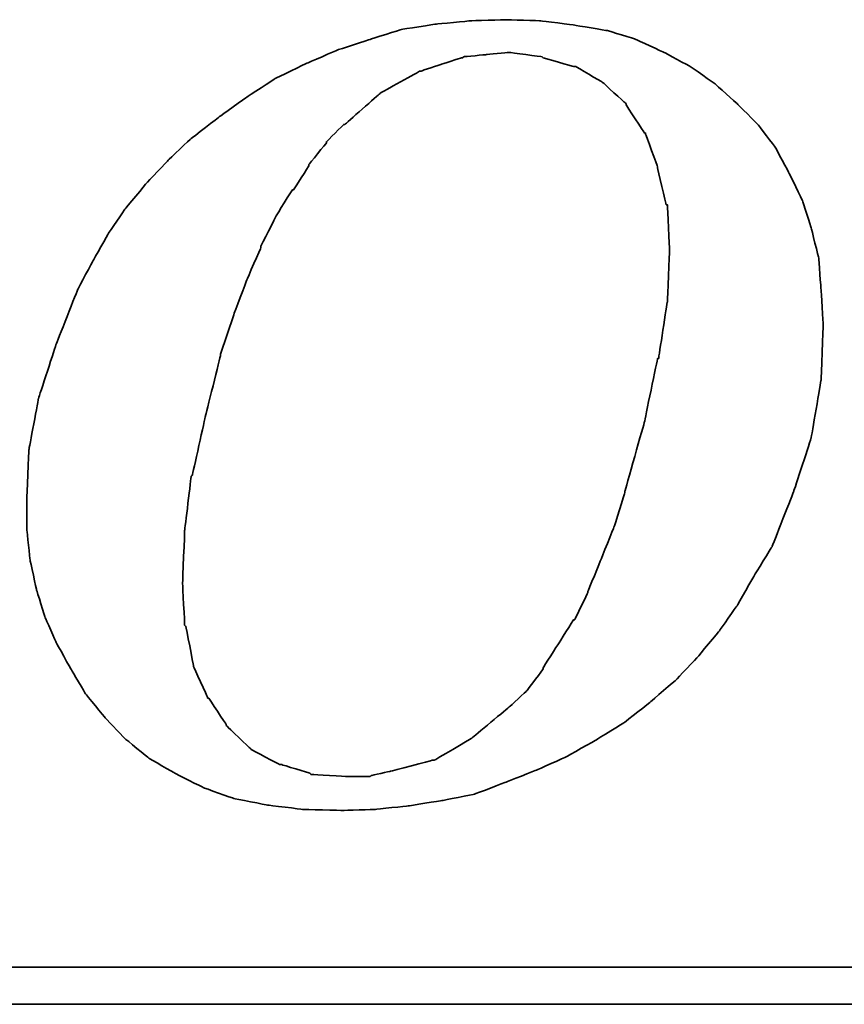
# Model space of a CAD drawing. Header units: millimetres. Extents: x 212 to 535, y -129 to -33.
# Tile 46 of 53: x 464.96 to 467.23, y -97.29 to -94.58. Entities that reach past the tile are written whole.
import ezdxf

# ---------------------------------------------------------------- set-up
doc = ezdxf.new("R2010")
doc.units = ezdxf.units.MM
doc.header["$LTSCALE"] = 0.1
doc.layers.add('DIM', color=4, linetype='CONTINUOUS')
doc.layers.add('layer 1', color=7, linetype='CONTINUOUS')

# ---------------------------------------------------------------- blocks, each defined once
blk = doc.blocks.new('TBI MOTION logo(完整正式版)')
at = {"layer": 'layer 1', "color": 22, "lineweight": 35}
for points, knots in [([(35.79625, -6.98375), (35.79625, -6.98375), (36.23125, -7.43875), (36.23125, -7.43875), (36.23125, -7.43875), (36.23125, -7.43875), (36.75625, -7.87125), (36.75625, -7.87125), (36.75625, -7.87125), (36.75625, -7.87125), (37.33125, -8.20375), (37.33125, -8.20375), (37.33125, -8.20375), (37.33125, -8.20375), (37.95625, -8.51875), (37.95625, -8.51875), (37.95625, -8.51875), (37.95625, -8.51875), (38.62625, -8.75875), (38.62625, -8.75875), (38.62625, -8.75875), (38.62625, -8.75875), (39.37125, -8.90375), (39.37125, -8.90375), (39.37125, -8.90375), (39.37125, -8.90375), (40.14125, -8.99875), (40.14125, -8.99875), (40.14125, -8.99875), (40.14125, -8.99875), (41.02625, -9.02375), (41.02625, -9.02375), (41.02625, -9.02375), (41.02625, -9.02375), (41.74625, -8.99875), (41.74625, -8.99875), (41.74625, -8.99875), (41.74625, -8.99875), (42.46625, -8.92375), (42.46625, -8.92375), (42.46625, -8.92375), (42.46625, -8.92375), (43.21125, -8.80625), (43.21125, -8.80625), (43.21125, -8.80625), (43.21125, -8.80625), (43.93125, -8.66375), (43.93125, -8.66375), (43.93125, -8.66375), (43.93125, -8.66375), (44.62625, -8.39875), (44.62625, -8.39875), (44.62625, -8.39875), (44.62625, -8.39875), (45.29625, -8.13375), (45.29625, -8.13375), (45.29625, -8.13375), (45.29625, -8.13375), (45.94625, -7.84375), (45.94625, -7.84375), (45.94625, -7.84375), (45.94625, -7.84375), (46.61625, -7.46375), (46.61625, -7.46375), (46.61625, -7.46375), (46.61625, -7.46375), (47.24125, -7.07875), (47.24125, -7.07875), (47.24125, -7.07875), (47.24125, -7.07875), (47.81625, -6.62375), (47.81625, -6.62375), (47.81625, -6.62375), (47.81625, -6.62375), (48.36875, -6.14375), (48.36875, -6.14375), (48.36875, -6.14375), (48.36875, -6.14375), (48.84625, -5.64125), (48.84625, -5.64125), (48.84625, -5.64125), (48.84625, -5.64125), (49.32625, -5.06375), (49.32625, -5.06375), (49.32625, -5.06375), (49.32625, -5.06375), (49.71125, -4.51374), (49.71125, -4.51374), (49.71125, -4.51374), (49.71125, -4.51374), (50.09625, -3.83874), (50.09625, -3.83874), (50.09625, -3.83874), (50.09625, -3.83874), (50.48125, -3.21374), (50.48125, -3.21374), (50.48125, -3.21374), (50.48125, -3.21374), (50.96125, -1.99125), (50.96125, -1.99125), (50.96125, -1.99125), (50.96125, -1.99125), (51.34375, -0.81875), (51.34375, -0.81875), (51.34375, -0.81875), (51.34375, -0.81875), (51.56125, 0.45624), (51.56125, 0.45624), (51.56125, 0.45624), (51.56125, 0.45624), (51.60625, 1.67624), (51.60625, 1.67624), (51.60625, 1.67624), (51.60625, 1.67624), (51.56125, 2.44625), (51.56125, 2.44625), (51.56125, 2.44625), (51.56125, 2.44625), (51.51125, 3.14125), (51.51125, 3.14125), (51.51125, 3.14125), (51.51125, 3.14125), (51.34375, 3.81125), (51.34375, 3.81125), (51.34375, 3.81125), (51.34375, 3.81125), (51.15125, 4.41125), (51.15125, 4.41125), (51.15125, 4.41125), (51.15125, 4.41125), (50.86125, 5.01125), (50.86125, 5.01125), (50.86125, 5.01125), (50.86125, 5.01125), (50.55125, 5.58875), (50.55125, 5.58875), (50.55125, 5.58875), (50.55125, 5.58875), (50.16625, 6.09125), (50.16625, 6.09125), (50.16625, 6.09125), (50.16625, 6.09125), (49.71125, 6.54875), (49.71125, 6.54875), (49.71125, 6.54875), (49.71125, 6.54875), (49.23125, 6.98125), (49.23125, 6.98125), (49.23125, 6.98125), (49.23125, 6.98125), (48.67875, 7.36625), (48.67875, 7.36625), (48.67875, 7.36625), (48.67875, 7.36625), (48.10375, 7.67625), (48.10375, 7.67625), (48.10375, 7.67625), (48.10375, 7.67625), (47.48125, 7.96375), (47.48125, 7.96375), (47.48125, 7.96375), (47.48125, 7.96375), (46.85625, 8.15625), (46.85625, 8.15625), (46.85625, 8.15625), (46.85625, 8.15625), (46.13625, 8.27624), (46.13625, 8.27624), (46.13625, 8.27624), (46.13625, 8.27624), (45.39125, 8.37125), (45.39125, 8.37125), (45.39125, 8.37125), (45.39125, 8.37125), (44.62625, 8.39624), (44.62625, 8.39624), (44.62625, 8.39624), (44.62625, 8.39624), (43.83625, 8.37125), (43.83625, 8.37125), (43.83625, 8.37125), (43.83625, 8.37125), (43.09125, 8.30125), (43.09125, 8.30125), (43.09125, 8.30125), (43.09125, 8.30125), (42.32125, 8.18125), (42.32125, 8.18125), (42.32125, 8.18125), (42.32125, 8.18125), (41.62875, 7.96375), (41.62875, 7.96375), (41.62875, 7.96375), (41.62875, 7.96375), (40.90625, 7.72625), (40.90625, 7.72625), (40.90625, 7.72625), (40.90625, 7.72625), (40.23624, 7.43625), (40.23624, 7.43625), (40.23624, 7.43625), (40.23624, 7.43625), (39.54124, 7.10125), (39.54124, 7.10125), (39.54124, 7.10125), (39.54124, 7.10125), (38.91625, 6.69125), (38.91625, 6.69125), (38.91625, 6.69125), (38.91625, 6.69125), (38.31625, 6.26125), (38.31625, 6.26125), (38.31625, 6.26125), (38.31625, 6.26125), (37.69125, 5.78125), (37.69125, 5.78125), (37.69125, 5.78125), (37.69125, 5.78125), (37.18625, 5.30125), (37.18625, 5.30125), (37.18625, 5.30125), (37.18625, 5.30125), (36.70625, 4.79624), (36.70625, 4.79624), (36.70625, 4.79624), (36.70625, 4.79624), (36.23125, 4.22125), (36.23125, 4.22125), (36.23125, 4.22125), (36.23125, 4.22125), (35.87124, 3.69375), (35.87124, 3.69375), (35.87124, 3.69375), (35.87124, 3.69375), (35.53125, 3.09125), (35.53125, 3.09125), (35.53125, 3.09125), (35.53125, 3.09125), (35.19875, 2.47125), (35.19875, 2.47125), (35.19875, 2.47125), (35.19875, 2.47125), (34.71625, 1.24625), (34.71625, 1.24625), (34.71625, 1.24625), (34.71625, 1.24625), (34.33125, 0.06874), (34.33125, 0.06874), (34.33125, 0.06874), (34.33125, 0.06874), (34.11625, -1.07875), (34.11625, -1.07875), (34.11625, -1.07875), (34.11625, -1.07875), (34.07125, -2.15875), (34.07125, -2.15875), (34.07125, -2.15875), (34.07125, -2.15875), (34.07125, -2.85375), (34.07125, -2.85375), (34.07125, -2.85375), (34.07125, -2.85375), (34.14125, -3.50375), (34.14125, -3.50375), (34.14125, -3.50375), (34.14125, -3.50375), (34.28625, -4.17375), (34.28625, -4.17375), (34.28625, -4.17375), (34.28625, -4.17375), (34.47625, -4.77624), (34.47625, -4.77624), (34.47625, -4.77624), (34.47625, -4.77624), (34.71625, -5.32625), (34.71625, -5.32625), (34.71625, -5.32625), (34.71625, -5.32625), (35.05375, -5.92875), (35.05375, -5.92875), (35.05375, -5.92875), (35.05375, -5.92875), (35.36375, -6.45375), (35.36375, -6.45375), (35.36375, -6.45375), (35.36375, -6.45375), (35.79625, -6.98375), (35.79625, -6.98375)], [0, 0, 0, 0, 0.01388889, 0.01388889, 0.01388889, 0.0138889, 0.02777778, 0.02777778, 0.02777778, 0.02777779, 0.04166667, 0.04166667, 0.04166667, 0.04166668, 0.05555556, 0.05555556, 0.05555556, 0.05555557, 0.06944444, 0.06944444, 0.06944444, 0.06944445, 0.08333333, 0.08333333, 0.08333333, 0.08333334, 0.09722222, 0.09722222, 0.09722222, 0.09722223, 0.11111111, 0.11111111, 0.11111111, 0.11111112, 0.125, 0.125, 0.125, 0.12500001, 0.13888889, 0.13888889, 0.13888889, 0.1388889, 0.15277778, 0.15277778, 0.15277778, 0.15277779, 0.16666667, 0.16666667, 0.16666667, 0.16666668, 0.18055556, 0.18055556, 0.18055556, 0.18055557, 0.19444444, 0.19444444, 0.19444444, 0.19444445, 0.20833333, 0.20833333, 0.20833333, 0.20833334, 0.22222222, 0.22222222, 0.22222222, 0.22222223, 0.23611111, 0.23611111, 0.23611111, 0.23611112, 0.25, 0.25, 0.25, 0.25000001, 0.26388889, 0.26388889, 0.26388889, 0.2638889, 0.27777778, 0.27777778, 0.27777778, 0.27777779, 0.29166667, 0.29166667, 0.29166667, 0.29166668, 0.30555556, 0.30555556, 0.30555556, 0.30555557, 0.31944444, 0.31944444, 0.31944444, 0.31944445, 0.33333333, 0.33333333, 0.33333333, 0.33333334, 0.34722222, 0.34722222, 0.34722222, 0.34722223, 0.36111111, 0.36111111, 0.36111111, 0.36111112, 0.375, 0.375, 0.375, 0.37500001, 0.38888889, 0.38888889, 0.38888889, 0.3888889, 0.40277778, 0.40277778, 0.40277778, 0.40277779, 0.41666667, 0.41666667, 0.41666667, 0.41666668, 0.43055556, 0.43055556, 0.43055556, 0.43055557, 0.44444444, 0.44444444, 0.44444444, 0.44444445, 0.45833333, 0.45833333, 0.45833333, 0.45833334, 0.47222222, 0.47222222, 0.47222222, 0.47222223, 0.48611111, 0.48611111, 0.48611111, 0.48611112, 0.5, 0.5, 0.5, 0.50000001, 0.51388889, 0.51388889, 0.51388889, 0.5138889, 0.52777778, 0.52777778, 0.52777778, 0.52777779, 0.54166667, 0.54166667, 0.54166667, 0.54166668, 0.55555556, 0.55555556, 0.55555556, 0.55555557, 0.56944444, 0.56944444, 0.56944444, 0.56944445, 0.58333333, 0.58333333, 0.58333333, 0.58333334, 0.59722222, 0.59722222, 0.59722222, 0.59722223, 0.61111111, 0.61111111, 0.61111111, 0.61111112, 0.625, 0.625, 0.625, 0.62500001, 0.63888889, 0.63888889, 0.63888889, 0.6388889, 0.65277778, 0.65277778, 0.65277778, 0.65277779, 0.66666667, 0.66666667, 0.66666667, 0.66666668, 0.68055556, 0.68055556, 0.68055556, 0.68055557, 0.69444444, 0.69444444, 0.69444444, 0.69444445, 0.70833333, 0.70833333, 0.70833333, 0.70833334, 0.72222222, 0.72222222, 0.72222222, 0.72222223, 0.73611111, 0.73611111, 0.73611111, 0.73611112, 0.75, 0.75, 0.75, 0.75000001, 0.76388889, 0.76388889, 0.76388889, 0.7638889, 0.77777778, 0.77777778, 0.77777778, 0.77777779, 0.79166667, 0.79166667, 0.79166667, 0.79166668, 0.80555556, 0.80555556, 0.80555556, 0.80555557, 0.81944444, 0.81944444, 0.81944444, 0.81944445, 0.83333333, 0.83333333, 0.83333333, 0.83333334, 0.84722222, 0.84722222, 0.84722222, 0.84722223, 0.86111111, 0.86111111, 0.86111111, 0.86111112, 0.875, 0.875, 0.875, 0.87500001, 0.88888889, 0.88888889, 0.88888889, 0.8888889, 0.90277778, 0.90277778, 0.90277778, 0.90277779, 0.91666667, 0.91666667, 0.91666667, 0.91666668, 0.93055556, 0.93055556, 0.93055556, 0.93055557, 0.94444444, 0.94444444, 0.94444444, 0.94444445, 0.95833333, 0.95833333, 0.95833333, 0.95833334, 0.97222222, 0.97222222, 0.97222222, 0.97222223, 0.98611111, 0.98611111, 0.98611111, 0.98611112, 1, 1, 1, 1]), ([(38.33875, 1.03124), (38.33875, 1.03124), (38.62625, 1.89625), (38.62625, 1.89625), (38.62625, 1.89625), (38.62625, 1.89625), (38.91625, 2.66375), (38.91625, 2.66375), (38.91625, 2.66375), (38.91625, 2.66375), (39.22625, 3.38125), (39.22625, 3.38125), (39.22625, 3.38125), (39.22625, 3.38125), (39.22625, 3.40624), (39.22625, 3.40624), (39.22625, 3.40624), (39.22625, 3.40624), (39.56124, 4.07624), (39.56124, 4.07624), (39.56124, 4.07624), (39.56124, 4.07624), (39.92125, 4.65125), (39.92125, 4.65125), (39.92125, 4.65125), (39.92125, 4.65125), (39.94625, 4.65125), (39.94625, 4.65125), (39.94625, 4.65125), (39.94625, 4.65125), (40.28125, 5.17875), (40.28125, 5.17875), (40.28125, 5.17875), (40.28125, 5.17875), (40.28125, 5.20375), (40.28125, 5.20375), (40.28125, 5.20375), (40.28125, 5.20375), (40.66875, 5.68625), (40.66875, 5.68625), (40.66875, 5.68625), (40.66875, 5.68625), (40.66875, 5.70625), (40.66875, 5.70625), (40.66875, 5.70625), (40.66875, 5.70625), (41.05124, 6.09125), (41.05124, 6.09125), (41.05124, 6.09125), (41.05124, 6.09125), (41.07625, 6.09125), (41.07625, 6.09125), (41.07625, 6.09125), (41.07625, 6.09125), (41.84125, 6.76625), (41.84125, 6.76625), (41.84125, 6.76625), (41.84125, 6.76625), (41.86625, 6.78625), (41.86625, 6.78625), (41.86625, 6.78625), (41.86625, 6.78625), (42.73125, 7.26624), (42.73125, 7.26624), (42.73125, 7.26624), (42.73125, 7.26624), (42.75625, 7.26624), (42.75625, 7.26624), (42.75625, 7.26624), (42.75625, 7.26624), (43.18625, 7.41125), (43.18625, 7.41125), (43.18625, 7.41125), (43.18625, 7.41125), (43.64125, 7.55625), (43.64125, 7.55625), (43.64125, 7.55625), (43.64125, 7.55625), (43.66625, 7.55625), (43.66625, 7.55625), (43.66625, 7.55625), (43.66625, 7.55625), (43.69125, 7.58124), (43.69125, 7.58124), (43.69125, 7.58124), (43.69125, 7.58124), (44.19125, 7.62625), (44.19125, 7.62625), (44.19125, 7.62625), (44.19125, 7.62625), (44.67125, 7.67625), (44.67125, 7.67625), (44.67125, 7.67625), (44.67125, 7.67625), (44.69625, 7.67625), (44.69625, 7.67625), (44.69625, 7.67625), (44.69625, 7.67625), (45.41875, 7.58124), (45.41875, 7.58124), (45.41875, 7.58124), (45.41875, 7.58124), (45.44125, 7.55625), (45.44125, 7.55625), (45.44125, 7.55625), (45.44125, 7.55625), (46.11125, 7.36625), (46.11125, 7.36625), (46.11125, 7.36625), (46.11125, 7.36625), (46.13625, 7.36625), (46.13625, 7.36625), (46.13625, 7.36625), (46.13625, 7.36625), (46.15875, 7.36625), (46.15875, 7.36625), (46.15875, 7.36625), (46.15875, 7.36625), (46.73625, 7.02624), (46.73625, 7.02624), (46.73625, 7.02624), (46.73625, 7.02624), (46.76125, 7.00624), (46.76125, 7.00624), (46.76125, 7.00624), (46.76125, 7.00624), (47.24125, 6.57124), (47.24125, 6.57124), (47.24125, 6.57124), (47.24125, 6.57124), (47.26625, 6.54875), (47.26625, 6.54875), (47.26625, 6.54875), (47.26625, 6.54875), (47.26625, 6.52375), (47.26625, 6.52375), (47.26625, 6.52375), (47.26625, 6.52375), (47.67375, 5.89875), (47.67375, 5.89875), (47.67375, 5.89875), (47.67375, 5.89875), (47.69625, 5.89875), (47.69625, 5.89875), (47.69625, 5.89875), (47.69625, 5.89875), (47.69625, 5.87625), (47.69625, 5.87625), (47.69625, 5.87625), (47.69625, 5.87625), (47.96125, 5.15625), (47.96125, 5.15625), (47.96125, 5.15625), (47.96125, 5.15625), (47.96125, 5.13125), (47.96125, 5.13125), (47.96125, 5.13125), (47.96125, 5.13125), (48.15125, 4.31875), (48.15125, 4.31875), (48.15125, 4.31875), (48.15125, 4.31875), (48.17625, 4.31875), (48.17625, 4.31875), (48.17625, 4.31875), (48.17625, 4.31875), (48.17625, 4.29125), (48.17625, 4.29125), (48.17625, 4.29125), (48.17625, 4.29125), (48.22625, 3.33125), (48.22625, 3.33125), (48.22625, 3.33125), (48.22625, 3.33125), (48.22625, 3.30875), (48.22625, 3.30875), (48.22625, 3.30875), (48.22625, 3.30875), (48.17625, 2.20624), (48.17625, 2.20624), (48.17625, 2.20624), (48.17625, 2.20624), (48.17625, 2.18124), (48.17625, 2.18124), (48.17625, 2.18124), (48.17625, 2.18124), (47.98375, 0.93624), (47.98375, 0.93624), (47.98375, 0.93624), (47.98375, 0.93624), (47.96125, 0.93624), (47.96125, 0.93624), (47.96125, 0.93624), (47.96125, 0.93624), (47.67375, -0.45874), (47.67375, -0.45874), (47.67375, -0.45874), (47.67375, -0.45874), (47.24125, -1.99125), (47.24125, -1.99125), (47.24125, -1.99125), (47.24125, -1.99125), (47.24125, -2.01874), (47.24125, -2.01874), (47.24125, -2.01874), (47.24125, -2.01874), (47.00125, -2.78375), (47.00125, -2.78375), (47.00125, -2.78375), (47.00125, -2.78375), (46.71125, -3.50375), (46.71125, -3.50375), (46.71125, -3.50375), (46.71125, -3.50375), (46.42625, -4.19875), (46.42625, -4.19875), (46.42625, -4.19875), (46.42625, -4.19875), (46.42625, -4.22375), (46.42625, -4.22375), (46.42625, -4.22375), (46.42625, -4.22375), (46.13625, -4.82374), (46.13625, -4.82374), (46.13625, -4.82374), (46.13625, -4.82374), (46.11125, -4.82374), (46.11125, -4.82374), (46.11125, -4.82374), (46.11125, -4.82374), (45.77625, -5.35125), (45.77625, -5.35125), (45.77625, -5.35125), (45.77625, -5.35125), (45.44125, -5.87875), (45.44125, -5.87875), (45.44125, -5.87875), (45.44125, -5.87875), (45.44125, -5.90375), (45.44125, -5.90375), (45.44125, -5.90375), (45.44125, -5.90375), (45.10625, -6.35875), (45.10625, -6.35875), (45.10625, -6.35875), (45.10625, -6.35875), (45.08125, -6.38375), (45.08125, -6.38375), (45.08125, -6.38375), (45.08125, -6.38375), (44.69625, -6.74375), (44.69625, -6.74375), (44.69625, -6.74375), (44.69625, -6.74375), (43.88375, -7.41625), (43.88375, -7.41625), (43.88375, -7.41625), (43.88375, -7.41625), (43.85625, -7.43875), (43.85625, -7.43875), (43.85625, -7.43875), (43.85625, -7.43875), (43.04125, -7.91875), (43.04125, -7.91875), (43.04125, -7.91875), (43.04125, -7.91875), (43.01625, -7.91875), (43.01625, -7.91875), (43.01625, -7.91875), (43.01625, -7.91875), (42.99625, -7.91875), (42.99625, -7.91875), (42.99625, -7.91875), (42.99625, -7.91875), (42.08125, -8.15875), (42.08125, -8.15875), (42.08125, -8.15875), (42.08125, -8.15875), (41.65125, -8.25625), (41.65125, -8.25625), (41.65125, -8.25625), (41.65125, -8.25625), (41.62875, -8.27875), (41.62875, -8.27875), (41.62875, -8.27875), (41.62875, -8.27875), (41.60125, -8.27875), (41.60125, -8.27875), (41.60125, -8.27875), (41.60125, -8.27875), (41.12125, -8.27875), (41.12125, -8.27875), (41.12125, -8.27875), (41.12125, -8.27875), (40.35624, -8.23125), (40.35624, -8.23125), (40.35624, -8.23125), (40.35624, -8.23125), (40.33125, -8.23125), (40.33125, -8.23125), (40.33125, -8.23125), (40.33125, -8.23125), (40.30625, -8.20375), (40.30625, -8.20375), (40.30625, -8.20375), (40.30625, -8.20375), (39.68375, -8.01375), (39.68375, -8.01375), (39.68375, -8.01375), (39.68375, -8.01375), (39.66124, -8.01375), (39.66124, -8.01375), (39.66124, -8.01375), (39.66124, -8.01375), (39.63625, -8.01375), (39.63625, -8.01375), (39.63625, -8.01375), (39.63625, -8.01375), (39.01125, -7.67875), (39.01125, -7.67875), (39.01125, -7.67875), (39.01125, -7.67875), (38.98875, -7.65375), (38.98875, -7.65375), (38.98875, -7.65375), (38.98875, -7.65375), (38.48625, -7.17375), (38.48625, -7.17375), (38.48625, -7.17375), (38.48625, -7.17375), (38.45875, -7.14875), (38.45875, -7.14875), (38.45875, -7.14875), (38.45875, -7.14875), (38.45875, -7.12875), (38.45875, -7.12875), (38.45875, -7.12875), (38.45875, -7.12875), (38.07625, -6.54875), (38.07625, -6.54875), (38.07625, -6.54875), (38.07625, -6.54875), (38.05125, -6.54875), (38.05125, -6.54875), (38.05125, -6.54875), (38.05125, -6.54875), (38.05125, -6.52875), (38.05125, -6.52875), (38.05125, -6.52875), (38.05125, -6.52875), (37.74125, -5.85375), (37.74125, -5.85375), (37.74125, -5.85375), (37.74125, -5.85375), (37.74125, -5.82875), (37.74125, -5.82875), (37.74125, -5.82875), (37.74125, -5.82875), (37.57375, -4.96875), (37.57375, -4.96875), (37.57375, -4.96875), (37.57375, -4.96875), (37.54625, -4.94375), (37.54625, -4.94375), (37.54625, -4.94375), (37.54625, -4.94375), (37.50125, -4.03375), (37.50125, -4.03375), (37.50125, -4.03375), (37.50125, -4.03375), (37.50125, -4.00875), (37.50125, -4.00875), (37.50125, -4.00875), (37.50125, -4.00875), (37.54625, -2.85375), (37.54625, -2.85375), (37.54625, -2.85375), (37.54625, -2.85375), (37.69125, -1.65875), (37.69125, -1.65875), (37.69125, -1.65875), (37.69125, -1.65875), (37.71624, -1.63375), (37.71624, -1.63375), (37.71624, -1.63375), (37.71624, -1.63375), (38.00375, -0.33875), (38.00375, -0.33875), (38.00375, -0.33875), (38.00375, -0.33875), (38.33875, 1.00624), (38.33875, 1.00624), (38.33875, 1.00624), (38.33875, 1.00624), (38.33875, 1.03124), (38.33875, 1.03124)], [0, 0, 0, 0, 0.01010101, 0.01010101, 0.01010101, 0.01010102, 0.02020202, 0.02020202, 0.02020202, 0.02020203, 0.03030303, 0.03030303, 0.03030303, 0.03030304, 0.04040404, 0.04040404, 0.04040404, 0.04040405, 0.05050505, 0.05050505, 0.05050505, 0.05050506, 0.06060606, 0.06060606, 0.06060606, 0.06060607, 0.07070707, 0.07070707, 0.07070707, 0.07070708, 0.08080808, 0.08080808, 0.08080808, 0.08080809, 0.09090909, 0.09090909, 0.09090909, 0.0909091, 0.1010101, 0.1010101, 0.1010101, 0.10101011, 0.11111111, 0.11111111, 0.11111111, 0.11111112, 0.12121212, 0.12121212, 0.12121212, 0.12121213, 0.13131313, 0.13131313, 0.13131313, 0.13131314, 0.14141414, 0.14141414, 0.14141414, 0.14141415, 0.15151515, 0.15151515, 0.15151515, 0.15151516, 0.16161616, 0.16161616, 0.16161616, 0.16161617, 0.17171717, 0.17171717, 0.17171717, 0.17171718, 0.18181818, 0.18181818, 0.18181818, 0.18181819, 0.19191919, 0.19191919, 0.19191919, 0.1919192, 0.2020202, 0.2020202, 0.2020202, 0.20202021, 0.21212121, 0.21212121, 0.21212121, 0.21212122, 0.22222222, 0.22222222, 0.22222222, 0.22222223, 0.23232323, 0.23232323, 0.23232323, 0.23232324, 0.24242424, 0.24242424, 0.24242424, 0.24242425, 0.25252525, 0.25252525, 0.25252525, 0.25252526, 0.26262626, 0.26262626, 0.26262626, 0.26262627, 0.27272727, 0.27272727, 0.27272727, 0.27272728, 0.28282828, 0.28282828, 0.28282828, 0.28282829, 0.29292929, 0.29292929, 0.29292929, 0.2929293, 0.3030303, 0.3030303, 0.3030303, 0.30303031, 0.31313131, 0.31313131, 0.31313131, 0.31313132, 0.32323232, 0.32323232, 0.32323232, 0.32323233, 0.33333333, 0.33333333, 0.33333333, 0.33333334, 0.34343434, 0.34343434, 0.34343434, 0.34343435, 0.35353535, 0.35353535, 0.35353535, 0.35353536, 0.36363636, 0.36363636, 0.36363636, 0.36363637, 0.37373737, 0.37373737, 0.37373737, 0.37373738, 0.38383838, 0.38383838, 0.38383838, 0.38383839, 0.39393939, 0.39393939, 0.39393939, 0.3939394, 0.4040404, 0.4040404, 0.4040404, 0.40404041, 0.41414141, 0.41414141, 0.41414141, 0.41414142, 0.42424242, 0.42424242, 0.42424242, 0.42424243, 0.43434343, 0.43434343, 0.43434343, 0.43434344, 0.44444444, 0.44444444, 0.44444444, 0.44444445, 0.45454545, 0.45454545, 0.45454545, 0.45454546, 0.46464646, 0.46464646, 0.46464646, 0.46464647, 0.47474747, 0.47474747, 0.47474747, 0.47474748, 0.48484848, 0.48484848, 0.48484848, 0.48484849, 0.49494949, 0.49494949, 0.49494949, 0.4949495, 0.50505051, 0.50505051, 0.50505051, 0.50505052, 0.51515152, 0.51515152, 0.51515152, 0.51515153, 0.52525253, 0.52525253, 0.52525253, 0.52525254, 0.53535354, 0.53535354, 0.53535354, 0.53535355, 0.54545455, 0.54545455, 0.54545455, 0.54545456, 0.55555556, 0.55555556, 0.55555556, 0.55555557, 0.56565657, 0.56565657, 0.56565657, 0.56565658, 0.57575758, 0.57575758, 0.57575758, 0.57575759, 0.58585859, 0.58585859, 0.58585859, 0.5858586, 0.5959596, 0.5959596, 0.5959596, 0.59595961, 0.60606061, 0.60606061, 0.60606061, 0.60606062, 0.61616162, 0.61616162, 0.61616162, 0.61616163, 0.62626263, 0.62626263, 0.62626263, 0.62626264, 0.63636364, 0.63636364, 0.63636364, 0.63636365, 0.64646465, 0.64646465, 0.64646465, 0.64646466, 0.65656566, 0.65656566, 0.65656566, 0.65656567, 0.66666667, 0.66666667, 0.66666667, 0.66666668, 0.67676768, 0.67676768, 0.67676768, 0.67676769, 0.68686869, 0.68686869, 0.68686869, 0.6868687, 0.6969697, 0.6969697, 0.6969697, 0.69696971, 0.70707071, 0.70707071, 0.70707071, 0.70707072, 0.71717172, 0.71717172, 0.71717172, 0.71717173, 0.72727273, 0.72727273, 0.72727273, 0.72727274, 0.73737374, 0.73737374, 0.73737374, 0.73737375, 0.74747475, 0.74747475, 0.74747475, 0.74747476, 0.75757576, 0.75757576, 0.75757576, 0.75757577, 0.76767677, 0.76767677, 0.76767677, 0.76767678, 0.77777778, 0.77777778, 0.77777778, 0.77777779, 0.78787879, 0.78787879, 0.78787879, 0.7878788, 0.7979798, 0.7979798, 0.7979798, 0.79797981, 0.80808081, 0.80808081, 0.80808081, 0.80808082, 0.81818182, 0.81818182, 0.81818182, 0.81818183, 0.82828283, 0.82828283, 0.82828283, 0.82828284, 0.83838384, 0.83838384, 0.83838384, 0.83838385, 0.84848485, 0.84848485, 0.84848485, 0.84848486, 0.85858586, 0.85858586, 0.85858586, 0.85858587, 0.86868687, 0.86868687, 0.86868687, 0.86868688, 0.87878788, 0.87878788, 0.87878788, 0.87878789, 0.88888889, 0.88888889, 0.88888889, 0.8888889, 0.8989899, 0.8989899, 0.8989899, 0.89898991, 0.90909091, 0.90909091, 0.90909091, 0.90909092, 0.91919192, 0.91919192, 0.91919192, 0.91919193, 0.92929293, 0.92929293, 0.92929293, 0.92929294, 0.93939394, 0.93939394, 0.93939394, 0.93939395, 0.94949495, 0.94949495, 0.94949495, 0.94949496, 0.95959596, 0.95959596, 0.95959596, 0.95959597, 0.96969697, 0.96969697, 0.96969697, 0.96969698, 0.97979798, 0.97979798, 0.97979798, 0.97979799, 0.98989899, 0.98989899, 0.98989899, 0.989899, 1, 1, 1, 1]), ([(75.90875, -9.47875), (75.90875, -9.47875), (75.90875, -12.28625), (75.90875, -12.28625), (75.90875, -12.28625), (75.90875, -12.28625), (75.90875, -12.47875), (75.90875, -12.47875), (75.90875, -12.47875), (75.90875, -12.47875), (75.71625, -12.47875), (75.71625, -12.47875), (75.71625, -12.47875), (75.71625, -12.47875), (-88.32875, -12.47875), (-88.32875, -12.47875), (-88.32875, -12.47875), (-88.32875, -12.47875), (-88.32875, -13.29375), (-88.32875, -13.29375), (-88.32875, -13.29375), (-88.32875, -13.29375), (82.89125, -13.29375), (82.89125, -13.29375), (82.89125, -13.29375), (82.89125, -13.29375), (75.90875, -9.47875), (75.90875, -9.47875)], [0, 0, 0, 0, 0.14285714, 0.14285714, 0.14285714, 0.14285715, 0.28571429, 0.28571429, 0.28571429, 0.2857143, 0.42857143, 0.42857143, 0.42857143, 0.42857144, 0.57142857, 0.57142857, 0.57142857, 0.57142858, 0.71428571, 0.71428571, 0.71428571, 0.71428572, 0.85714286, 0.85714286, 0.85714286, 0.85714287, 1, 1, 1, 1])]:
    blk.add_open_spline(points, degree=3, knots=knots, dxfattribs=at)

msp = doc.modelspace()

# ---------------------------------------------------------------- block references
at = {"layer": 'DIM', "color": 7, "xscale": 0.1250977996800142, "yscale": 0.1250977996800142, "zscale": 0.1250977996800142}
msp.add_blockref('TBI MOTION logo(完整正式版)', (460.7189, -95.6304), dxfattribs=at)

doc.saveas('drawing.dxf')
